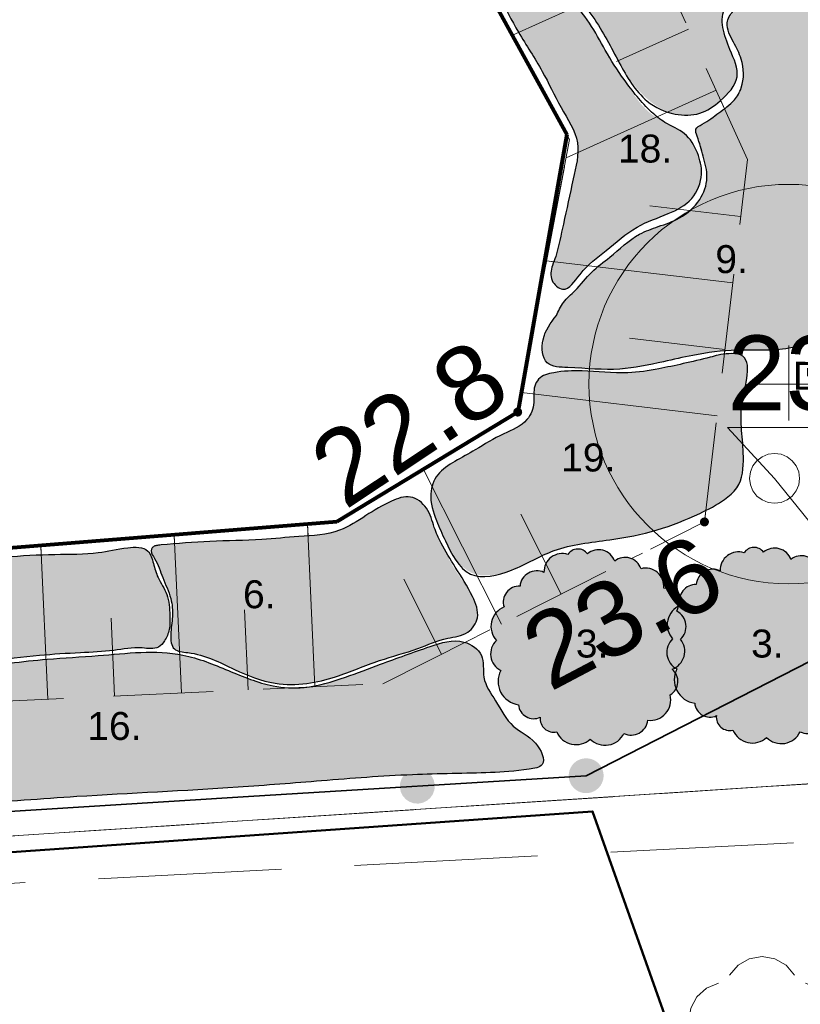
# Model space of a CAD drawing. Extents: x 5491059 to 5491327, y 5912942 to 5913063.
# Tile 36 of 49: x 5491224 to 5491232, y 5912983 to 5912992. Entities that reach past the tile are written whole.
import ezdxf

# ---------------------------------------------------------------- set-up
doc = ezdxf.new("R2010")
doc.units = 0
for name, pattern in [('ACAD_ISO10W100', [18, 12, -3, 0, -3]), ('DGN Style 3', [2.568211, 1.834436, -0.733774]), ('PRZER1-1', [1, 0.5, -0.5]), ('PRZER2-1', [1.5, 1, -0.5]), ('PRZER3-1', [2, 1.5, -0.5])]:
    doc.linetypes.add(name, pattern=pattern)
doc.layers.get('0').update_dxf_attribs({"linetype": 'CONTINUOUS'})
for name, color, linetype in [('AK_faszyna', 7, 'CONTINUOUS'), ('AK_pomocnicza', 7, 'CONTINUOUS'), ('AK_rośliny', 7, 'CONTINUOUS'), ('AK_wymiary', 7, 'CONTINUOUS')]:
    doc.layers.add(name, color=color, linetype=linetype)
for name, color, linetype, lineweight in [('GESBZO', 7, 'CONTINUOUS', 50), ('GESDZI', 7, 'CONTINUOUS', 18), ('GESKKL', 82, 'CONTINUOUS', 18), ('GESUZY', 96, 'CONTINUOUS', 18), ('GSLKOG', 7, 'CONTINUOUS', 35), ('GSPRDL', 96, 'CONTINUOUS', 18), ('GSPWPN', 7, 'CONTINUOUS', 13), ('GSPWPN_O', 7, 'CONTINUOUS', 13), ('GSSWWS', 141, 'CONTINUOUS', 18), ('GSSZSN', 7, 'CONTINUOUS', 18), ('GULKPR', 36, 'CONTINUOUS', 18), ('GUPIWZ', 7, 'CONTINUOUS', 18), ('GUPKSD', 36, 'CONTINUOUS', 18), ('GUPPRZ_O', 7, 'CONTINUOUS', 18)]:
    doc.layers.add(name, color=color, linetype=linetype, lineweight=lineweight)
doc.styles.add('Arial', font='arial.ttf')
doc.styles.get("Standard").update_dxf_attribs({"font": 'txt.shx'})
doc.linetypes.add('OGRODZENIE2', pattern='A,6.35,-2.54,[132,ltypeshp.shx,S=2.54,R=0,X=-2.54,Y=0],-2.54,25.4', length=36.83)

# ---------------------------------------------------------------- blocks, each defined once
blk = doc.blocks.new('D_GSPWPN1')
blk.add_hatch(color=0).paths.add_polyline_path([(-0.045, 0), (-0.043467, -0.011647), (-0.038971, -0.0225), (-0.03182, -0.03182), (-0.0225, -0.038971), (-0.011647, -0.043467), (0, -0.045), (0.011647, -0.043467), (0.0225, -0.038971), (0.03182, -0.03182), (0.038971, -0.0225), (0.043467, -0.011647), (0.045, 0), (0.043467, 0.011647), (0.038971, 0.0225), (0.03182, 0.03182), (0.0225, 0.038971), (0.011647, 0.043467), (0, 0.045), (-0.011647, 0.043467), (-0.0225, 0.038971), (-0.03182, 0.03182), (-0.038971, 0.0225), (-0.043467, 0.011647)])
blk = doc.blocks.new('D_GSPRDL1')
blk.add_hatch(color=0).paths.add_polyline_path([(0, -0.045), (0.013906, -0.042798), (0.02645, -0.036406), (0.036406, -0.02645), (0.042798, -0.013906), (0.045, 0), (0.042798, 0.013906), (0.036406, 0.02645), (0.02645, 0.036406), (0.013906, 0.042798), (0, 0.045), (-0.013906, 0.042798), (-0.02645, 0.036406), (-0.036406, 0.02645), (-0.042798, 0.013906), (-0.045, 0), (-0.042798, -0.013906), (-0.036406, -0.02645), (-0.02645, -0.036406), (-0.013906, -0.042798)])
at = {"color": 0}
for points in [[(-0.324277, 0.563333), (-0.240553, 0.662679), (-0.127956, 0.727494), (0, 0.75), (0.127956, 0.727494), (0.240553, 0.662679), (0.324277, 0.563333)], [(-0.635969, -0.134326), (-0.70458, -0.024001), (-0.731429, 0.103115), (-0.713292, 0.231763), (-0.652348, 0.346501), (-0.55591, 0.433559), (-0.435555, 0.482485)], [(0.435555, 0.482485), (0.55591, 0.433559), (0.652348, 0.346501), (0.713292, 0.231763), (0.731429, 0.103115), (0.70458, -0.024001), (0.635969, -0.134326)], [(-0.068773, -0.646351), (-0.194901, -0.677512), (-0.324092, -0.663766), (-0.440839, -0.606763), (-0.531129, -0.513345), (-0.584125, -0.394725), (-0.593465, -0.265141)], [(0.593465, -0.265141), (0.584125, -0.394725), (0.531129, -0.513345), (0.440839, -0.606763), (0.324092, -0.663766), (0.194901, -0.677512), (0.068773, -0.646351)]]:
    blk.add_lwpolyline(points, dxfattribs=at)
blk = doc.blocks.new('D_GUPKSD1_1')
at = {"color": 0}
blk.add_lwpolyline([(0, 0.25), (0.064705, 0.241481), (0.125, 0.216506), (0.176777, 0.176777), (0.216506, 0.125), (0.241481, 0.064705), (0.25, 0), (0.241481, -0.064705), (0.216506, -0.125), (0.176777, -0.176777), (0.125, -0.216506), (0.064705, -0.241481), (0, -0.25), (-0.064705, -0.241481), (-0.125, -0.216506), (-0.176777, -0.176777), (-0.216506, -0.125), (-0.241481, -0.064705), (-0.25, 0), (-0.241481, 0.064705), (-0.216506, 0.125), (-0.176777, 0.176777), (-0.125, 0.216506), (-0.064705, 0.241481)], close=True, dxfattribs=at)
blk = doc.blocks.new('D_GUPIWZ1_1')
at = {"color": 0}
blk.add_lwpolyline([(0, 0.25), (0.064705, 0.241481), (0.125, 0.216506), (0.176777, 0.176777), (0.216506, 0.125), (0.241481, 0.064705), (0.25, 0), (0.241481, -0.064705), (0.216506, -0.125), (0.176777, -0.176777), (0.125, -0.216506), (0.064705, -0.241481), (0, -0.25), (-0.064705, -0.241481), (-0.125, -0.216506), (-0.176777, -0.176777), (-0.216506, -0.125), (-0.241481, -0.064705), (-0.25, 0), (-0.241481, 0.064705), (-0.216506, 0.125), (-0.176777, 0.176777), (-0.125, 0.216506), (-0.064705, 0.241481)], close=True, dxfattribs=at)
blk = doc.blocks.new('D_KOLO')
blk.add_hatch(color=0).paths.add_polyline_path([(-0.175, 0), (-0.169037, -0.045293), (-0.151554, -0.0875), (-0.123744, -0.123744), (-0.0875, -0.151554), (-0.045293, -0.169037), (0, -0.175), (0.045293, -0.169037), (0.0875, -0.151554), (0.123744, -0.123744), (0.151554, -0.0875), (0.169037, -0.045293), (0.175, 0), (0.169037, 0.045293), (0.151554, 0.0875), (0.123744, 0.123744), (0.0875, 0.151554), (0.045293, 0.169037), (0, 0.175), (-0.045293, 0.169037), (-0.0875, 0.151554), (-0.123744, 0.123744), (-0.151554, 0.0875), (-0.169037, 0.045293)])
blk = doc.blocks.new('D_GSLKOG1')
blk.add_hatch(color=0).paths.add_polyline_path([(-0.175, 0), (-0.169037, -0.045293), (-0.151554, -0.0875), (-0.123744, -0.123744), (-0.0875, -0.151554), (-0.045293, -0.169037), (0, -0.175), (0.045293, -0.169037), (0.0875, -0.151554), (0.123744, -0.123744), (0.151554, -0.0875), (0.169037, -0.045293), (0.175, 0), (0.169037, 0.045293), (0.151554, 0.0875), (0.123744, 0.123744), (0.0875, 0.151554), (0.045293, 0.169037), (0, 0.175), (-0.045293, 0.169037), (-0.0875, 0.151554), (-0.123744, 0.123744), (-0.151554, 0.0875), (-0.169037, 0.045293)])

msp = doc.modelspace()

# ---------------------------------------------------------------- hatches: boundary and pattern name
at = {"layer": 'AK_rośliny', "linetype": 'Continuous', "lineweight": -3, "true_color": 0xdfd1a7, "transparency": 33554534}
h = msp.add_hatch(color=9, dxfattribs=at)
h.dxf.hatch_style = 1
edge = h.paths.add_edge_path()
edge.add_spline(control_points=[(5491221.53951, 5913008.64768), (5491221.5151, 5913008.58663), (5491221.45428, 5913008.43445), (5491221.47738, 5913008.17622), (5491221.56894, 5913007.92979), (5491221.75026, 5913007.5752), (5491221.18584, 5913007.14122), (5491220.62587, 5913007.29514), (5491220.07573, 5913006.66459), (5491219.8462, 5913007.47398), (5491220.12586, 5913007.82966), (5491220.01398, 5913008.13306), (5491219.92684, 5913008.31275), (5491219.87909, 5913008.6274), (5491220.47431, 5913008.73195), (5491220.87888, 5913008.98147), (5491221.30912, 5913009.10463), (5491221.63821, 5913008.98396), (5491221.61978, 5913008.76764), (5491221.56243, 5913008.68658), (5491221.54533, 5913008.65756), (5491221.53951, 5913008.64768)], knot_values=[0, 0, 0, 0, 0.1957298, 0.487822, 0.7423891, 1.0042148, 1.5765264, 2.296683, 2.7478454, 3.3728459, 3.7885675, 4.0771477, 4.2528895, 4.4104912, 4.9362278, 5.583302, 5.9825404, 6.2512788, 6.4509279, 6.5174928, 6.551834, 6.551834, 6.551834, 6.551834], degree=3, periodic=0)
edge = h.paths.add_edge_path()
edge.add_spline(control_points=[(5491229.6571, 5912989.3828), (5491229.60888, 5912989.30588), (5491229.52534, 5912989.17266), (5491229.55008, 5912988.88261), (5491229.93216, 5912988.8834), (5491230.30025, 5912988.83646), (5491230.72712, 5912988.94262), (5491231.1044, 5912989.02746), (5491231.46431, 5912989.07166), (5491231.93622, 5912989.04566), (5491232.38759, 5912989.17431), (5491232.79757, 5912989.36106), (5491233.00841, 5912989.60081), (5491233.24913, 5912989.70106), (5491233.37001, 5912989.95134), (5491233.15801, 5912990.46103), (5491232.89833, 5912990.95976), (5491232.61594, 5912991.58614), (5491232.40515, 5912991.99577), (5491232.2783, 5912992.35483), (5491232.16164, 5912992.54276), (5491232.00976, 5912992.61104), (5491231.85777, 5912992.55131), (5491231.69304, 5912992.52938), (5491231.54569, 5912992.52935), (5491231.4289, 5912992.45087), (5491231.35842, 5912992.29941), (5491231.46174, 5912992.13187), (5491231.5417, 5912991.93262), (5491231.5646, 5912991.72169), (5491231.46063, 5912991.53649), (5491231.30226, 5912991.43345), (5491231.17782, 5912991.34746), (5491231.052, 5912991.27768), (5491231.10279, 5912991.12845), (5491231.14799, 5912990.97346), (5491231.21563, 5912990.74987), (5491231.10091, 5912990.52634), (5491230.90906, 5912990.36075), (5491230.67282, 5912990.3002), (5491230.43354, 5912990.17502), (5491230.22437, 5912990.00429), (5491230.00551, 5912989.82226), (5491229.86018, 5912989.63734), (5491229.71328, 5912989.51335), (5491229.67181, 5912989.41697), (5491229.6571, 5912989.3828)], knot_values=[0, 0, 0, 0, 0.2748015, 0.475959, 0.7089234, 1.2326035, 1.6732158, 1.9893353, 2.3999771, 2.7545203, 3.3993792, 3.786565, 4.084695, 4.3396116, 4.5404568, 4.8424783, 5.9013801, 6.2828951, 6.8966038, 7.2798718, 7.4298471, 7.5424248, 7.7470882, 7.888752, 8.0467479, 8.1770719, 8.2895862, 8.5110307, 8.7053392, 8.9526098, 9.1074679, 9.318565, 9.5003232, 9.5918612, 9.691485, 9.9025704, 10.1199421, 10.3487463, 10.6088838, 10.8607232, 11.0690172, 11.414709, 11.6686317, 11.9194716, 12.1206999, 12.2312744, 12.2312744, 12.2312744, 12.2312744], degree=3, periodic=0)
at = {"layer": 'AK_rośliny', "linetype": 'Continuous', "lineweight": -3, "true_color": 0xd9c0a9, "transparency": 33554534}
h = msp.add_hatch(color=9, dxfattribs=at)
h.dxf.hatch_style = 1
edge = h.paths.add_edge_path()
edge.add_spline(control_points=[(5491231.14599, 5912993.89379), (5491231.20848, 5912994.06212), (5491231.32889, 5912994.38651), (5491231.58008, 5912993.90103), (5491231.67229, 5912993.61297), (5491231.84068, 5912993.3349), (5491231.95102, 5912993.0938), (5491232.02809, 5912992.91175), (5491232.06981, 5912992.70734), (5491231.86042, 5912992.65246), (5491231.69733, 5912992.61649), (5491231.4954, 5912992.63139), (5491231.27858, 5912992.44023), (5491231.38964, 5912992.11289), (5491231.54585, 5912991.78815), (5491231.33417, 5912991.55743), (5491231.12112, 5912991.41077), (5491230.84022, 5912991.40305), (5491230.53696, 5912991.58468), (5491230.28221, 5912991.95237), (5491230.08003, 5912992.39406), (5491229.75068, 5912992.74674), (5491229.91057, 5912993.13279), (5491230.24582, 5912993.16364), (5491230.51564, 5912993.36202), (5491230.77325, 5912993.51017), (5491230.98328, 5912993.69636), (5491231.09146, 5912993.82763), (5491231.14599, 5912993.89379)], knot_values=[0, 0, 0, 0, 0.3860231, 0.7438842, 1.1084155, 1.4222003, 1.6902372, 1.893534, 2.0563838, 2.1928923, 2.4430638, 2.5951459, 2.7746466, 3.2021902, 3.4858359, 3.7784025, 4.0170872, 4.2655078, 4.566914, 5.0402621, 5.5722165, 6.0754783, 6.2976939, 6.6656007, 6.9747495, 7.3014759, 7.5543827, 7.811392, 7.811392, 7.811392, 7.811392], degree=3, periodic=0)
at = {"layer": 'AK_rośliny', "linetype": 'Continuous', "lineweight": -3, "true_color": 0x8690cb, "transparency": 33554534}
h = msp.add_hatch(color=153, dxfattribs=at)
h.dxf.hatch_style = 1
edge = h.paths.add_edge_path()
edge.add_spline(control_points=[(5491229.67234, 5912989.9973), (5491229.69819, 5912990.10572), (5491229.75998, 5912990.36492), (5491229.83365, 5912990.73789), (5491229.94026, 5912991.15466), (5491229.71014, 5912991.49628), (5491229.53867, 5912991.87252), (5491229.29832, 5912992.22738), (5491229.05428, 5912992.70214), (5491228.8351, 5912993.17839), (5491228.51371, 5912993.63359), (5491228.29561, 5912993.85323), (5491228.01716, 5912994.05477), (5491228.2721, 5912994.21667), (5491228.45127, 5912994.20695), (5491228.68896, 5912994.15899), (5491228.83544, 5912993.89834), (5491229.09761, 5912993.67517), (5491229.31588, 5912993.4233), (5491229.54502, 5912993.23166), (5491229.72317, 5912993.04821), (5491229.78507, 5912992.82758), (5491229.82196, 5912992.56499), (5491230.02063, 5912992.34439), (5491230.16573, 5912992.05008), (5491230.37151, 5912991.75517), (5491230.5372, 5912991.47259), (5491230.77573, 5912991.33021), (5491230.97783, 5912991.24689), (5491231.09813, 5912991.04415), (5491231.15579, 5912990.80938), (5491231.05292, 5912990.55047), (5491230.7799, 5912990.411), (5491230.46047, 5912990.30889), (5491230.18183, 5912990.05346), (5491229.94159, 5912989.88534), (5491229.77584, 5912989.61183), (5491229.60373, 5912989.75759), (5491229.62853, 5912989.89412), (5491229.66018, 5912989.96866), (5491229.67234, 5912989.9973)], knot_values=[0, 0, 0, 0, 0.3333636, 0.7969419, 1.1617564, 1.5520699, 1.9592978, 2.4184657, 2.8289504, 3.5586204, 4.0028962, 4.4489864, 4.5960881, 4.8294576, 4.9931468, 5.1654653, 5.5181542, 5.8172757, 6.2072341, 6.5093328, 6.7182516, 6.9582717, 7.1813329, 7.5008074, 7.8155717, 8.1654476, 8.5854471, 8.7650406, 8.9918324, 9.2233029, 9.4387726, 9.7031084, 9.9818349, 10.3236392, 10.7119596, 11.0658787, 11.2936746, 11.4305458, 11.5816094, 11.6758654, 11.6758654, 11.6758654, 11.6758654], degree=3, periodic=0)
at = {"layer": 'AK_rośliny', "linetype": 'Continuous', "lineweight": -3, "true_color": 0xf1e19b, "transparency": 33554534}
h = msp.add_hatch(color=41, dxfattribs=at)
h.dxf.hatch_style = 1
edge = h.paths.add_edge_path()
edge.add_spline(control_points=[(5491231.29889, 5912989.01137), (5491231.33259, 5912989.01716), (5491231.40485, 5912989.02958), (5491231.67782, 5912989.01713), (5491231.51484, 5912988.56999), (5491231.52997, 5912988.25852), (5491231.55993, 5912987.97894), (5491231.53722, 5912987.70675), (5491231.33294, 5912987.53413), (5491231.06316, 5912987.39728), (5491230.68102, 5912987.24306), (5491230.1887, 5912987.14812), (5491229.66675, 5912987.10321), (5491229.27366, 5912986.84107), (5491228.78611, 5912986.74988), (5491228.58558, 5912987.09786), (5491228.46727, 5912987.36604), (5491228.39231, 5912987.59726), (5491228.47369, 5912987.83339), (5491228.66694, 5912987.95059), (5491228.8925, 5912988.07584), (5491229.12525, 5912988.22185), (5491229.3863, 5912988.31859), (5491229.46858, 5912988.52942), (5491229.43997, 5912988.6751), (5491229.50914, 5912988.80198), (5491229.69418, 5912988.85063), (5491229.99044, 5912988.85917), (5491230.34549, 5912988.81363), (5491230.68274, 5912988.86621), (5491230.95619, 5912988.92726), (5491231.15478, 5912988.97271), (5491231.27184, 5912989.00411), (5491231.29889, 5912989.01137)], knot_values=[0, 0, 0, 0, 0.1047637, 0.2246142, 0.7224923, 0.9796548, 1.2444253, 1.5620052, 1.7337062, 2.0168847, 2.4744552, 2.9595172, 3.5268179, 3.9959598, 4.3982506, 4.8106833, 5.0338751, 5.307162, 5.5091528, 5.7275765, 5.9615501, 6.288162, 6.5613323, 6.7472017, 6.9113568, 6.9905651, 7.1549488, 7.4404246, 7.897522, 8.2119024, 8.4591612, 8.7387536, 8.8227628, 8.8227628, 8.8227628, 8.8227628], degree=3, periodic=0)
at = {"layer": 'AK_rośliny', "linetype": 'Continuous', "lineweight": -3, "true_color": 0xc6d1c5, "transparency": 33554534}
h = msp.add_hatch(color=9, dxfattribs=at)
h.dxf.hatch_style = 1
edge = h.paths.add_edge_path()
edge.add_spline(control_points=[(5491225.71986, 5912987.1093), (5491225.88253, 5912987.12352), (5491226.21809, 5912987.15285), (5491226.68042, 5912987.15384), (5491227.11036, 5912987.19905), (5491227.48244, 5912987.21344), (5491227.76983, 5912987.40533), (5491227.98732, 5912987.53986), (5491228.22036, 5912987.62359), (5491228.40225, 5912987.48335), (5491228.44416, 5912987.29366), (5491228.53751, 5912987.0972), (5491228.65043, 5912986.85516), (5491228.8281, 5912986.64408), (5491228.92244, 5912986.39223), (5491228.79274, 5912986.20085), (5491228.54761, 5912986.18183), (5491228.26774, 5912986.05208), (5491227.88176, 5912985.95601), (5491227.52477, 5912985.79782), (5491227.17379, 5912985.70873), (5491226.82062, 5912985.7064), (5491226.42511, 5912985.86488), (5491226.12801, 5912986.03131), (5491225.82534, 5912986.04151), (5491225.80767, 5912986.23131), (5491225.8413, 5912986.38843), (5491225.82474, 5912986.5912), (5491225.72942, 5912986.77537), (5491225.68575, 5912986.93878), (5491225.61158, 5912987.03303), (5491225.62798, 5912987.08383), (5491225.6578, 5912987.10286), (5491225.68976, 5912987.10623), (5491225.71117, 5912987.10842), (5491225.71986, 5912987.1093)], knot_values=[0, 0, 0, 0, 0.4899391, 1.0106352, 1.3819826, 1.7951178, 2.0952215, 2.3916347, 2.584126, 2.7800607, 2.9877014, 3.1581178, 3.4328562, 3.7811111, 3.9976755, 4.1732911, 4.3822992, 4.697367, 5.1000261, 5.5689579, 5.8660859, 6.1808566, 6.6119272, 7.1101598, 7.2489316, 7.3958263, 7.5793675, 7.7592912, 7.9846567, 8.1922824, 8.2777833, 8.3088892, 8.3396732, 8.3780693, 8.4043245, 8.4043245, 8.4043245, 8.4043245], degree=3, periodic=0)
at = {"layer": 'AK_rośliny', "linetype": 'Continuous', "lineweight": -3, "true_color": 0x55764c, "transparency": 33554534}
h = msp.add_hatch(color=87, dxfattribs=at)
h.dxf.hatch_style = 1
edge = h.paths.add_edge_path()
edge.add_spline(control_points=[(5491222.26193, 5912986.79465), (5491222.24816, 5912986.77044), (5491222.21501, 5912986.71218), (5491222.22014, 5912986.59999), (5491222.18864, 5912986.45688), (5491222.17343, 5912986.30464), (5491222.16183, 5912986.15637), (5491222.18452, 5912986.02029), (5491222.28234, 5912985.90637), (5491222.34671, 5912985.77904), (5491222.39876, 5912985.6396), (5491222.53894, 5912985.60665), (5491222.66234, 5912985.67286), (5491222.85983, 5912985.71483), (5491223.15385, 5912985.80272), (5491223.55783, 5912985.83822), (5491224.01046, 5912985.94779), (5491224.4683, 5912986.00372), (5491224.88514, 5912986.02942), (5491225.23237, 5912986.04334), (5491225.48201, 5912986.09602), (5491225.68053, 5912986.05469), (5491225.76461, 5912986.15808), (5491225.81126, 5912986.26576), (5491225.80623, 5912986.42744), (5491225.79882, 5912986.61386), (5491225.68401, 5912986.76839), (5491225.64546, 5912986.91764), (5491225.59478, 5912987.09245), (5491225.33882, 5912987.08686), (5491225.05362, 5912987.01154), (5491224.63106, 5912987.02172), (5491224.17837, 5912986.9916), (5491223.69823, 5912986.96354), (5491223.26489, 5912986.90948), (5491222.87817, 5912986.88112), (5491222.60482, 5912986.87104), (5491222.42063, 5912986.85526), (5491222.32266, 5912986.8389), (5491222.27749, 5912986.81185), (5491222.26721, 5912986.80049), (5491222.26193, 5912986.79465)], knot_values=[0, 0, 0, 0, 0.0821701, 0.1977968, 0.3257334, 0.5226155, 0.6552612, 0.7727346, 0.9242008, 1.0924652, 1.207976, 1.3464019, 1.4558333, 1.6230159, 1.9488366, 2.3755317, 2.8332939, 3.3445717, 3.7552535, 4.0900236, 4.3763773, 4.5405391, 4.6242367, 4.7492994, 4.8889418, 5.1033992, 5.294694, 5.4414461, 5.5785156, 5.7816082, 6.0800102, 6.514448, 7.01587, 7.4509849, 7.9544663, 8.325785, 8.6145427, 8.7731083, 8.8836616, 8.9058556, 8.9293633, 8.9293633, 8.9293633, 8.9293633], degree=3, periodic=0)
at = {"layer": 'AK_rośliny', "linetype": 'OGRODZENIE2', "lineweight": -3, "true_color": 0x6da56f, "transparency": 33554534}
h = msp.add_hatch(color=115, dxfattribs=at)
edge = h.paths.add_edge_path()
edge.add_arc((5491229.48155, 5912986.68169), 0.16906, 64.940351, 174.940351)
edge.add_arc((5491229.30619, 5912986.53638), 0.16037, 87.511802, 197.511802)
edge.add_arc((5491229.23283, 5912986.29348), 0.21029, 112.237293, 222.237293)
edge.add_arc((5491229.20323, 5912986.01722), 0.18466, 133.067048, 243.067048)
edge.add_arc((5491229.32907, 5912985.74336), 0.23625, 152.46213, 262.462129)
edge.add_arc((5491229.45056, 5912985.52235), 0.15305, 184.945169, 294.945169)
edge.add_arc((5491229.64862, 5912985.36913), 0.13429, 173.821072, 283.821073)
edge.add_arc((5491229.87461, 5912985.31968), 0.21013, 202.658861, 312.658861)
edge.add_arc((5491230.16544, 5912985.3117), 0.20859, 224.631988, 334.631987)
edge.add_arc((5491230.42765, 5912985.37135), 0.16626, 243.674375, 353.674375)
edge.add_arc((5491230.61607, 5912985.55858), 0.20685, 263.568846, 373.568846)
edge.add_arc((5491230.73662, 5912985.74243), 0.15746, 300.75783, 410.75783)
edge.add_arc((5491230.77262, 5912986.04375), 0.19032, 289.527705, 399.527705)
edge.add_arc((5491230.80374, 5912986.29278), 0.17245, 312.130303, 422.130302)
edge.add_arc((5491230.73722, 5912986.51518), 0.16291, 334.571298, 444.571298)
edge.add_arc((5491230.57117, 5912986.69476), 0.18229, 354.522542, 464.522542)
edge.add_arc((5491230.36652, 5912986.81731), 0.16784, 18.737453, 128.737453)
edge.add_arc((5491230.09936, 5912986.88896), 0.17262, 20.081415, 130.081415)
edge.add_arc((5491229.8927, 5912986.94911), 0.11957, 36.984498, 146.984498)
edge.add_arc((5491229.73561, 5912986.84077), 0.18255, 71.86282, 181.86282)
h = msp.add_hatch(color=115, dxfattribs=at)
edge = h.paths.add_edge_path()
edge.add_arc((5491231.24615, 5912986.69787), 0.16906, 64.940351, 174.940351)
edge.add_arc((5491231.07078, 5912986.55256), 0.16037, 87.511802, 197.511802)
edge.add_arc((5491230.99743, 5912986.30965), 0.21029, 112.237293, 222.237293)
edge.add_arc((5491230.96783, 5912986.03339), 0.18466, 133.067048, 243.067048)
edge.add_arc((5491231.09367, 5912985.75954), 0.23625, 152.46213, 262.462129)
edge.add_arc((5491231.21516, 5912985.53853), 0.15305, 184.945169, 294.945169)
edge.add_arc((5491231.41321, 5912985.3853), 0.13429, 173.821072, 283.821073)
edge.add_arc((5491231.63921, 5912985.33585), 0.21013, 202.658861, 312.658861)
edge.add_arc((5491231.93004, 5912985.32787), 0.20859, 224.631988, 334.631987)
edge.add_arc((5491232.19225, 5912985.38752), 0.16626, 243.674375, 353.674375)
edge.add_arc((5491232.38067, 5912985.57476), 0.20685, 263.568846, 373.568846)
edge.add_arc((5491232.50122, 5912985.7586), 0.15746, 300.75783, 410.75783)
edge.add_arc((5491232.53722, 5912986.05993), 0.19032, 289.527705, 399.527705)
edge.add_arc((5491232.56833, 5912986.30895), 0.17245, 312.130303, 422.130302)
edge.add_arc((5491232.50182, 5912986.53135), 0.16291, 334.571298, 444.571298)
edge.add_arc((5491232.33577, 5912986.71094), 0.18229, 354.522542, 464.522542)
edge.add_arc((5491232.13111, 5912986.83348), 0.16784, 18.737453, 128.737453)
edge.add_arc((5491231.86396, 5912986.90513), 0.17262, 20.081415, 130.081415)
edge.add_arc((5491231.6573, 5912986.96528), 0.11957, 36.984498, 146.984498)
edge.add_arc((5491231.50021, 5912986.85695), 0.18255, 71.86282, 181.86282)
at = {"layer": 'AK_rośliny', "linetype": 'Continuous', "lineweight": -3, "true_color": 0x008e74, "transparency": 33554534}
h = msp.add_hatch(color=124, dxfattribs=at)
h.dxf.hatch_style = 1
edge = h.paths.add_edge_path()
edge.add_spline(control_points=[(5491222.36755, 5912984.9628), (5491222.34876, 5912984.92275), (5491222.31023, 5912984.84065), (5491222.28813, 5912984.70344), (5491222.29162, 5912984.56465), (5491222.40931, 5912984.39178), (5491222.67837, 5912984.48189), (5491222.94512, 5912984.44612), (5491223.33215, 5912984.48925), (5491223.9699, 5912984.52232), (5491225.06159, 5912984.60802), (5491226.23052, 5912984.65835), (5491227.35183, 5912984.74865), (5491228.18572, 5912984.81603), (5491228.90321, 5912984.82097), (5491229.3012, 5912984.84369), (5491229.60087, 5912984.89621), (5491229.46499, 5912985.18242), (5491229.21765, 5912985.2708), (5491229.08364, 5912985.54081), (5491228.92076, 5912985.75888), (5491228.97149, 5912986.02), (5491228.71177, 5912986.19197), (5491228.34765, 5912986.07192), (5491227.96464, 5912985.93482), (5491227.5506, 5912985.77507), (5491227.19218, 5912985.66407), (5491226.78151, 5912985.68846), (5491226.39106, 5912985.85294), (5491225.82742, 5912986.0841), (5491225.19866, 5912986.00116), (5491224.4997, 5912985.96704), (5491223.89793, 5912985.88658), (5491223.28902, 5912985.75069), (5491222.81338, 5912985.71267), (5491222.51155, 5912985.51407), (5491222.39797, 5912985.32357), (5491222.39203, 5912985.1721), (5491222.38645, 5912985.07781), (5491222.38108, 5912985.01694), (5491222.37269, 5912984.98336), (5491222.36755, 5912984.9628)], knot_values=[0, 0, 0, 0, 0.1321453, 0.2708734, 0.4127553, 0.5440954, 0.826684, 1.1163372, 1.3772406, 1.9807877, 3.0404078, 4.656496, 5.495163, 6.4073103, 7.1900936, 7.5772108, 7.7158776, 7.9394985, 8.2202468, 8.5292875, 8.7921829, 9.0132191, 9.2329155, 9.5743245, 10.1017402, 10.4774483, 10.903416, 11.2146288, 11.6876283, 12.1684372, 13.0175173, 13.5272816, 14.2803228, 14.8283893, 15.4080163, 15.6766306, 15.8802497, 16.0449706, 16.1242934, 16.1644842, 16.2279233, 16.2279233, 16.2279233, 16.2279233], degree=3, periodic=0)

# ---------------------------------------------------------------- linework, layer by layer
at = {"color": 251, "linetype": 'Continuous', "lineweight": 0, "true_color": 0x636466}
for p, q in [((5491228.58, 5912993.41, -0.02), (5491229.81, 5912991.17, -0.02)), ((5491231.32276, 5912991.56189, -0.02), (5491231.35077, 5912991.49984, -0.02)), ((5491229.81, 5912991.17, -0.02), (5491229.29, 5912988.44, -0.02)), ((5491229.57844, 5912989.95431, -0.02), (5491229.29, 5912988.44, -0.02)), ((5491229.65353, 5912989.94541, -0.02), (5491229.57844, 5912989.95431, -0.02)), ((5491231.36688, 5912989.08647, -0.02), (5491231.3589, 5912989.01912, -0.02)), ((5491229.29, 5912988.44, -0.02), (5491227.48, 5912987.34, -0.02)), ((5491229.29, 5912988.44, -0.02), (5491227.48, 5912987.34, -0.02)), ((5491231.17372, 5912987.45582, -0.02), (5491231.1624, 5912987.36024, -0.02)), ((5491227.48, 5912987.34, -0.02), (5491218.27, 5912986.6, -0.02)), ((5491227.48, 5912987.34, -0.02), (5491227.18516, 5912987.31631, -0.02)), ((5491227.18516, 5912987.31631, -0.02), (5491227.19049, 5912987.20072, -0.02)), ((5491225.84966, 5912987.20901, -0.02), (5491224.51415, 5912987.1017, -0.02)), ((5491225.85373, 5912987.12082, -0.02), (5491225.84966, 5912987.20901, -0.02)), ((5491224.51415, 5912987.1017, -0.02), (5491224.51835, 5912987.01077, -0.02)), ((5491230.53827, 5912987.02721, -0.02), (5491230.43601, 5912986.97576, -0.02)), ((5491229.01082, 5912986.25874, -0.02), (5491228.7479, 5912986.12646, -0.02)), ((5491204.74, 5912982.92, -0.02), (5491236.23, 5912984.98, -0.02))]:
    msp.add_line(p, q, dxfattribs=at)
at = {"color": 1, "linetype": 'DGN Style 3', "lineweight": 20}
msp.add_line((5491239.74732, 5912984.52792, 10.06), (5491203.03444, 5912982.6179, 10.06), dxfattribs=at)
at = {"layer": 'AK_faszyna', "color": 39, "linetype": 'ACAD_ISO10W100', "lineweight": 80, "true_color": 0x5a3624, "transparency": 33554559}
for p, q in [((5491228.58, 5912993.41, -0.02), (5491229.78276, 5912991.21962, -0.02)), ((5491229.78276, 5912991.21962, -0.02), (5491229.29, 5912988.44, -0.02)), ((5491229.29, 5912988.44, -0.02), (5491227.48, 5912987.34, -0.02)), ((5491227.48, 5912987.34, -0.02), (5491218.27, 5912986.6, -0.02))]:
    msp.add_line(p, q, dxfattribs=at)
at = {"layer": 'AK_pomocnicza', "linetype": 'Continuous', "lineweight": -3}
for points in [[(5491231.14599, 5912993.89379, -0.02), (5491231.34642, 5912994.2237, -0.02), (5491231.55417, 5912993.93231, -0.02), (5491231.69423, 5912993.59576, -0.02), (5491231.8425, 5912993.31922, -0.02), (5491231.95722, 5912993.07697, -0.02), (5491232.02866, 5912992.88664, -0.02), (5491232.03089, 5912992.72381, -0.02), (5491231.9075, 5912992.66541, -0.02), (5491231.66073, 5912992.62431, -0.02), (5491231.5092, 5912992.61134, -0.02), (5491231.3712, 5912992.49655, -0.02), (5491231.41553, 5912992.07131, -0.02), (5491231.48647, 5912991.79668, -0.02), (5491231.318, 5912991.55748, -0.02), (5491231.11407, 5912991.43345, -0.02), (5491230.86581, 5912991.42459, -0.02), (5491230.58623, 5912991.55579, -0.02), (5491230.30722, 5912991.93842, -0.02), (5491230.04122, 5912992.3991, -0.02), (5491229.81956, 5912992.85092, -0.02), (5491229.90822, 5912993.05468, -0.02), (5491230.24694, 5912993.19831, -0.02), (5491230.51408, 5912993.35389, -0.02), (5491230.7875, 5912993.53276, -0.02), (5491230.97737, 5912993.69983, -0.02), (5491231.14599, 5912993.89379, -0.02)], [(5491229.67234, 5912989.9973, -0.02), (5491229.74791, 5912990.32198, -0.02), (5491229.84616, 5912990.77503, -0.02), (5491229.88772, 5912991.13747, -0.02), (5491229.72524, 5912991.49236, -0.02), (5491229.53585, 5912991.85286, -0.02), (5491229.2978, 5912992.24551, -0.02), (5491229.10509, 5912992.60794, -0.02), (5491228.76838, 5912993.25528, -0.02), (5491228.51144, 5912993.61772, -0.02), (5491228.19027, 5912993.9273, -0.02), (5491228.09202, 5912994.03679, -0.02), (5491228.26268, 5912994.1877, -0.02), (5491228.45099, 5912994.20291, -0.02), (5491228.61724, 5912994.1576, -0.02), (5491228.85907, 5912993.90088, -0.02), (5491229.07067, 5912993.68945, -0.02), (5491229.34272, 5912993.41007, -0.02), (5491229.56566, 5912993.2062, -0.02), (5491229.70169, 5912993.04763, -0.02), (5491229.78104, 5912992.82111, -0.02), (5491229.83435, 5912992.60451, -0.02), (5491230.00816, 5912992.33646, -0.02), (5491230.16686, 5912992.06463, -0.02), (5491230.35579, 5912991.77015, -0.02), (5491230.63018, 5912991.44513, -0.02), (5491230.76434, 5912991.34165, -0.02), (5491230.96083, 5912991.22839, -0.02), (5491231.0893, 5912991.03584, -0.02), (5491231.13086, 5912990.82442, -0.02), (5491231.03262, 5912990.57902, -0.02), (5491230.79835, 5912990.428, -0.02), (5491230.48473, 5912990.29209, -0.02), (5491230.17489, 5912990.05801, -0.02), (5491229.91402, 5912989.81884, -0.02), (5491229.7402, 5912989.6716, -0.02), (5491229.6344, 5912989.75843, -0.02), (5491229.63818, 5912989.90945, -0.02), (5491229.67234, 5912989.9973, -0.02)], [(5491229.67749, 5912989.40663, -0.02), (5491229.54454, 5912989.16388, -0.02), (5491229.58553, 5912988.93446, -0.02), (5491229.79244, 5912988.88597, -0.02), (5491230.31354, 5912988.87065, -0.02), (5491230.75035, 5912988.94467, -0.02), (5491231.04411, 5912989.00848, -0.02), (5491231.48212, 5912989.05984, -0.02), (5491231.94326, 5912989.06973, -0.02), (5491232.46378, 5912989.22711, -0.02), (5491232.82198, 5912989.41174, -0.02), (5491233.04421, 5912989.5955, -0.02), (5491233.26645, 5912989.75119, -0.02), (5491233.32892, 5912989.94994, -0.02), (5491233.2586, 5912990.24366, -0.02), (5491232.80511, 5912991.20055, -0.02), (5491232.63139, 5912991.5374, -0.02), (5491232.38464, 5912992.10258, -0.02), (5491232.21705, 5912992.44673, -0.02), (5491232.13128, 5912992.55022, -0.02), (5491232.02608, 5912992.58417, -0.02), (5491231.85422, 5912992.5583, -0.02), (5491231.70047, 5912992.53566, -0.02), (5491231.5532, 5912992.51949, -0.02), (5491231.448, 5912992.45643, -0.02), (5491231.38812, 5912992.33838, -0.02), (5491231.45124, 5912992.14434, -0.02), (5491231.52702, 5912991.97633, -0.02), (5491231.52892, 5912991.68782, -0.02), (5491231.45933, 5912991.56655, -0.02), (5491231.30558, 5912991.43718, -0.02), (5491231.13565, 5912991.32237, -0.02), (5491231.07415, 5912991.27225, -0.02), (5491231.08616, 5912991.20461, -0.02), (5491231.14799, 5912991.00278, -0.02), (5491231.18509, 5912990.7886, -0.02), (5491231.11244, 5912990.56962, -0.02), (5491230.91166, 5912990.38484, -0.02), (5491230.69711, 5912990.29816, -0.02), (5491230.51063, 5912990.22159, -0.02), (5491230.21137, 5912989.99111, -0.02), (5491230.03256, 5912989.84308, -0.02), (5491229.86396, 5912989.65676, -0.02), (5491229.74902, 5912989.53935, -0.02), (5491229.67749, 5912989.40663, -0.02)], [(5491231.29889, 5912989.01137, -0.02), (5491231.40274, 5912989.0252, -0.02), (5491231.52188, 5912989.01216, -0.02), (5491231.53603, 5912988.51448, -0.02), (5491231.5325, 5912988.25735, -0.02), (5491231.55013, 5912987.99316, -0.02), (5491231.48452, 5912987.68243, -0.02), (5491231.3604, 5912987.5638, -0.02), (5491231.11298, 5912987.42605, -0.02), (5491230.68641, 5912987.26049, -0.02), (5491230.21171, 5912987.16075, -0.02), (5491229.65476, 5912987.0529, -0.02), (5491229.22849, 5912986.85697, -0.02), (5491228.81693, 5912986.81799, -0.02), (5491228.56589, 5912987.15054, -0.02), (5491228.47609, 5912987.35487, -0.02), (5491228.41996, 5912987.62233, -0.02), (5491228.48904, 5912987.81214, -0.02), (5491228.66174, 5912987.94587, -0.02), (5491228.86466, 5912988.06235, -0.02), (5491229.14961, 5912988.22196, -0.02), (5491229.38276, 5912988.36432, -0.02), (5491229.45184, 5912988.53688, -0.02), (5491229.46047, 5912988.7008, -0.02), (5491229.49933, 5912988.76983, -0.02), (5491229.65044, 5912988.83454, -0.02), (5491229.9354, 5912988.85179, -0.02), (5491230.39211, 5912988.83313, -0.02), (5491230.70391, 5912988.87336, -0.02), (5491230.94569, 5912988.92513, -0.02), (5491231.21769, 5912988.98984, -0.02), (5491231.29889, 5912989.01137, -0.02)], [(5491225.71986, 5912987.1093, -0.02), (5491226.20848, 5912987.14523, -0.02), (5491226.72883, 5912987.16425, -0.02), (5491227.09899, 5912987.19384, -0.02), (5491227.50723, 5912987.25725, -0.02), (5491227.76952, 5912987.40308, -0.02), (5491228.02758, 5912987.54891, -0.02), (5491228.21584, 5912987.58906, -0.02), (5491228.3766, 5912987.47705, -0.02), (5491228.45486, 5912987.28472, -0.02), (5491228.52255, 5912987.12833, -0.02), (5491228.66468, 5912986.88763, -0.02), (5491228.83789, 5912986.59192, -0.02), (5491228.88662, 5912986.38091, -0.02), (5491228.78915, 5912986.23483, -0.02), (5491228.5888, 5912986.17531, -0.02), (5491228.29097, 5912986.07251, -0.02), (5491227.907, 5912985.95126, -0.02), (5491227.46676, 5912985.78976, -0.02), (5491227.17752, 5912985.72176, -0.02), (5491226.86275, 5912985.72388, -0.02), (5491226.45441, 5912985.86201, -0.02), (5491225.98595, 5912986.03167, -0.02), (5491225.85197, 5912986.0678, -0.02), (5491225.81581, 5912986.21017, -0.02), (5491225.83283, 5912986.39292, -0.02), (5491225.81584, 5912986.57204, -0.02), (5491225.73503, 5912986.78242, -0.02), (5491225.65421, 5912986.97367, -0.02), (5491225.62045, 5912987.05223, -0.02), (5491225.63092, 5912987.08152, -0.02), (5491225.65605, 5912987.0993, -0.02), (5491225.69374, 5912987.10662, -0.02), (5491225.71986, 5912987.1093, -0.02)], [(5491222.26193, 5912986.79465, -0.02), (5491222.22688, 5912986.72033, -0.02), (5491222.21515, 5912986.6053, -0.02), (5491222.1955, 5912986.47888, -0.02), (5491222.17215, 5912986.28339, -0.02), (5491222.16724, 5912986.15084, -0.02), (5491222.19118, 5912986.03583, -0.02), (5491222.27314, 5912985.90845, -0.02), (5491222.35206, 5912985.75984, -0.02), (5491222.40973, 5912985.65976, -0.02), (5491222.54329, 5912985.62336, -0.02), (5491222.64713, 5912985.64781, -0.02), (5491222.80736, 5912985.70525, -0.02), (5491223.12359, 5912985.78374, -0.02), (5491223.5455, 5912985.84743, -0.02), (5491223.99474, 5912985.93538, -0.02), (5491224.50164, 5912986.0021, -0.02), (5491224.91141, 5912986.0294, -0.02), (5491225.2453, 5912986.05366, -0.02), (5491225.53063, 5912986.07792, -0.02), (5491225.69454, 5912986.08702, -0.02), (5491225.75221, 5912986.14768, -0.02), (5491225.80078, 5912986.26293, -0.02), (5491225.80685, 5912986.40244, -0.02), (5491225.77649, 5912986.61474, -0.02), (5491225.68847, 5912986.78458, -0.02), (5491225.64294, 5912986.92409, -0.02), (5491225.58526, 5912987.04843, -0.02), (5491225.38493, 5912987.08179, -0.02), (5491225.0905, 5912987.03327, -0.02), (5491224.65644, 5912987.01507, -0.02), (5491224.15561, 5912986.99081, -0.02), (5491223.72155, 5912986.96048, -0.02), (5491223.22072, 5912986.90892, -0.02), (5491222.8504, 5912986.88163, -0.02), (5491222.56205, 5912986.86646, -0.02), (5491222.40421, 5912986.8513, -0.02), (5491222.29729, 5912986.82317, -0.02), (5491222.27856, 5912986.81126, -0.02), (5491222.26193, 5912986.79465, -0.02)], [(5491222.36755, 5912984.9628, -0.02), (5491222.31688, 5912984.84076, -0.02), (5491222.29255, 5912984.70418, -0.02), (5491222.30668, 5912984.563, -0.02), (5491222.3844, 5912984.45712, -0.02), (5491222.66698, 5912984.45712, -0.02), (5491222.95664, 5912984.45712, -0.02), (5491223.21694, 5912984.47485, -0.02), (5491223.81905, 5912984.51644, -0.02), (5491224.87622, 5912984.58852, -0.02), (5491226.48955, 5912984.68278, -0.02), (5491227.32579, 5912984.74659, -0.02), (5491228.23589, 5912984.80758, -0.02), (5491229.01836, 5912984.82976, -0.02), (5491229.40405, 5912984.86303, -0.02), (5491229.53446, 5912984.91016, -0.02), (5491229.46787, 5912985.12363, -0.02), (5491229.24589, 5912985.29552, -0.02), (5491229.06833, 5912985.54846, -0.02), (5491228.9518, 5912985.78412, -0.02), (5491228.92678, 5912986.00374, -0.02), (5491228.75198, 5912986.13681, -0.02), (5491228.41346, 5912986.09245, -0.02), (5491227.91679, 5912985.91502, -0.02), (5491227.5644, 5912985.78472, -0.02), (5491227.15097, 5912985.68214, -0.02), (5491226.8402, 5912985.69877, -0.02), (5491226.39254, 5912985.8515, -0.02), (5491225.93749, 5912986.00676, -0.02), (5491225.08842, 5912986.00121, -0.02), (5491224.57994, 5912985.96515, -0.02), (5491223.83354, 5912985.86535, -0.02), (5491223.29474, 5912985.76496, -0.02), (5491222.72869, 5912985.64763, -0.02), (5491222.5095, 5912985.48495, -0.02), (5491222.40961, 5912985.30751, -0.02), (5491222.39019, 5912985.14394, -0.02), (5491222.38517, 5912985.06478, -0.02), (5491222.38096, 5912985.02481, -0.02), (5491222.36755, 5912984.9628, -0.02)]]:
    msp.add_spline(points, degree=3, dxfattribs=at)
at = {"layer": 'AK_rośliny', "linetype": 'Continuous', "lineweight": -3, "elevation": -0.02}
for points in [[(5491229.55316, 5912986.83484, 0.5205671), (5491229.31315, 5912986.6966, 0.5205671), (5491229.15325, 5912986.48813, 0.5205671), (5491229.07714, 5912986.15212, 0.5205671), (5491229.11959, 5912985.85259, 0.5205671), (5491229.29808, 5912985.50916, 0.5205671), (5491229.51511, 5912985.38358, 0.5205671), (5491229.6807, 5912985.23873, 0.5205671), (5491230.017, 5912985.16515, 0.5205671), (5491230.35392, 5912985.22233, 0.5205671), (5491230.5929, 5912985.35303, 0.5205671), (5491230.81715, 5912985.60711, 0.5205671), (5491230.83624, 5912985.86438, 0.5205671), (5491230.91942, 5912986.16489, 0.5205671), (5491230.88435, 5912986.44522, 0.5205671), (5491230.75263, 5912986.67736, 0.5205671), (5491230.52546, 5912986.87122, 0.5205671), (5491230.26149, 5912986.94823, 0.5205671), (5491229.98821, 5912987.02104, 0.5205671), (5491229.79244, 5912987.01425, 0.5205671), (5491229.55316, 5912986.83484, 0.5205671)], [(5491231.31775, 5912986.85101, 0.5205671), (5491231.07775, 5912986.71278, 0.5205671), (5491230.91784, 5912986.5043, 0.5205671), (5491230.84174, 5912986.1683, 0.5205671), (5491230.88419, 5912985.86877, 0.5205671), (5491231.06268, 5912985.52533, 0.5205671), (5491231.27971, 5912985.39976, 0.5205671), (5491231.44529, 5912985.2549, 0.5205671), (5491231.7816, 5912985.18132, 0.5205671), (5491232.11852, 5912985.2385, 0.5205671), (5491232.3575, 5912985.3692, 0.5205671), (5491232.58175, 5912985.62329, 0.5205671), (5491232.60083, 5912985.88055, 0.5205671), (5491232.68402, 5912986.18106, 0.5205671), (5491232.64895, 5912986.4614, 0.5205671), (5491232.51723, 5912986.69354, 0.5205671), (5491232.29006, 5912986.8874, 0.5205671), (5491232.02609, 5912986.9644, 0.5205671), (5491231.75281, 5912987.03721, 0.5205671), (5491231.55704, 5912987.03043, 0.5205671), (5491231.31775, 5912986.85101, 0.5205671)]]:
    msp.add_lwpolyline(points, format="xyb", dxfattribs=at)
at = {"layer": 'AK_wymiary', "color": 18, "linetype": 'Continuous', "lineweight": 20, "true_color": 0x000000}
for p, q in [((5491232.00352, 5912989.1072, -0.02), (5491232.00352, 5912988.3572, -0.02)), ((5491231.63397, 5912988.72094, -0.02), (5491232.38397, 5912988.72094, -0.02))]:
    msp.add_line(p, q, dxfattribs=at)
msp.add_circle((5491232.00352, 5912988.72094, -0.02), 2, dxfattribs=at)
at = {"layer": 'GESBZO', "color": 252, "linetype": 'Continuous', "lineweight": 50, "true_color": 0x939598, "elevation": 10.18}
msp.add_lwpolyline([(5491231.41, 5912980.57), (5491228.7, 5912979.26), (5491207.02, 5912977.73), (5491205.91, 5912982.75), (5491230.04, 5912984.44)], close=True, dxfattribs=at)
at = {"layer": 'GESDZI', "color": 252, "linetype": 'Continuous', "lineweight": 18, "true_color": 0x939598, "elevation": 10.22}
msp.add_lwpolyline([(5491234.92, 5912987.71), (5491222.72, 5913013.04), (5491195.8, 5912999.17), (5491198.54, 5912994.11), (5491204.74, 5912982.92), (5491236.23, 5912984.98)], close=True, dxfattribs=at)
at = {"layer": 'GESDZI', "color": 252, "linetype": 'Continuous', "lineweight": 13, "true_color": 0x939598, "elevation": 10.22, "flags": 128}
msp.add_lwpolyline([(5491245.88014, 5912969.79957), (5491238.39, 5912985.1), (5491236.23, 5912984.98), (5491204.74, 5912982.92), (5491191.11, 5912982.06), (5491193.3213, 5912961.08015)], dxfattribs=at)
at = {"layer": 'GESKKL', "color": 252, "linetype": 'PRZER3-1', "lineweight": 13, "true_color": 0x939598, "elevation": 10.06}
msp.add_lwpolyline([(5491245.88014, 5912969.79957), (5491238.39, 5912985.1), (5491236.23, 5912984.98), (5491204.74, 5912982.92), (5491191.11, 5912982.06), (5491193.3213, 5912961.08015)], dxfattribs=at)
at = {"layer": 'GESUZY', "color": 252, "linetype": 'PRZER1-1', "lineweight": 18, "true_color": 0x939598, "elevation": 10.08}
msp.add_lwpolyline([(5491234.92, 5912987.71), (5491222.72, 5913013.04), (5491195.8, 5912999.17), (5491198.54, 5912994.11), (5491204.74, 5912982.92), (5491236.23, 5912984.98)], close=True, dxfattribs=at)
at = {"layer": 'GESUZY', "color": 252, "linetype": 'PRZER1-1', "lineweight": 13, "true_color": 0x939598, "elevation": 10.08}
msp.add_lwpolyline([(5491245.88014, 5912969.79957), (5491238.39, 5912985.1), (5491236.23, 5912984.98), (5491204.74, 5912982.92), (5491191.11, 5912982.06), (5491193.3213, 5912961.08015)], dxfattribs=at)
at = {"layer": 'GSLKOG', "color": 252, "linetype": 'Continuous', "lineweight": 35, "true_color": 0x939598, "elevation": 10.18}
for points in [[(5491229.9755, 5912984.79827), (5491234.75, 5912987.24)], [(5491191.60845, 5912976.85074), (5491191.0275, 5912982.35632), (5491226.59455, 5912984.5886), (5491229.9755, 5912984.79827)]]:
    msp.add_lwpolyline(points, dxfattribs=at)
at = {"layer": 'GSSWWS', "color": 252, "linetype": 'Continuous', "lineweight": 18, "true_color": 0x939598, "elevation": 10.06}
msp.add_lwpolyline([(5491207.66, 5912988.8), (5491209.36, 5912988.05), (5491214.92, 5912987.7), (5491218.27, 5912986.6), (5491227.48, 5912987.34), (5491229.29, 5912988.44), (5491229.81, 5912991.17), (5491228.58, 5912993.41), (5491223.98, 5912998.65), (5491221.52, 5913001.15), (5491216.98, 5913002.52), (5491211.32, 5913000.97), (5491206.02, 5912997.8), (5491204.48, 5912996.04), (5491205.61, 5912992.1)], close=True, dxfattribs=at)
at = {"layer": 'GSSZSN', "color": 251, "linetype": 'PRZER2-1', "lineweight": 18, "true_color": 0x636466, "elevation": 10.06}
for points in [[(5491207.31, 5912987.84), (5491209.07, 5912986.94), (5491214.73, 5912986.69), (5491217.75, 5912985.25), (5491227.94, 5912985.72), (5491231.16, 5912987.34), (5491231.59, 5912990.97), (5491230.24, 5912993.96), (5491224.86, 5912998.84), (5491222.76, 5913002.47), (5491217.03, 5913003.7), (5491211.32, 5913002.67), (5491204.91, 5912998.73), (5491202.83, 5912996.12), (5491204.78, 5912991.64)], [(5491207.66, 5912988.8), (5491209.36, 5912988.05), (5491214.92, 5912987.7), (5491218.27, 5912986.6), (5491227.48, 5912987.34), (5491229.29, 5912988.44), (5491229.81, 5912991.17), (5491228.58, 5912993.41), (5491223.98, 5912998.65), (5491221.52, 5913001.15), (5491216.98, 5913002.52), (5491211.32, 5913000.97), (5491206.02, 5912997.8), (5491204.48, 5912996.04), (5491205.61, 5912992.1)]]:
    msp.add_lwpolyline(points, close=True, dxfattribs=at)
at = {"layer": 'GSSZSN', "color": 251, "linetype": 'Continuous', "lineweight": 18, "true_color": 0x636466, "elevation": 10.06}
for points in [[(5491229.23667, 5912992.21411), (5491230.72489, 5912992.88605)], [(5491231.0004, 5912992.27585), (5491230.28015, 5912991.95066)], [(5491229.77536, 5912990.98815), (5491231.27591, 5912991.66565)], [(5491231.52227, 5912990.39824), (5491230.61315, 5912990.50593)], [(5491231.44351, 5912989.73338), (5491229.57844, 5912989.95431)], [(5491231.36475, 5912989.06851), (5491230.4088, 5912989.18175)], [(5491231.286, 5912988.40364), (5491229.32727, 5912988.63567)], [(5491229.12637, 5912986.31687), (5491228.34665, 5912987.86669)], [(5491229.72446, 5912986.61777), (5491229.32254, 5912987.41665)], [(5491227.26024, 5912985.68865), (5491227.18516, 5912987.31631)], [(5491225.92263, 5912985.62695), (5491225.84966, 5912987.20901)], [(5491224.58502, 5912985.56526), (5491224.51415, 5912987.1017)], [(5491228.52829, 5912986.01597), (5491228.15048, 5912986.76692)], [(5491226.59143, 5912985.6578), (5491226.55442, 5912986.46023)], [(5491225.25382, 5912985.5961), (5491225.21787, 5912986.37573)]]:
    msp.add_lwpolyline(points, dxfattribs=at)
at = {"layer": 'GULKPR', "color": 252, "linetype": 'Continuous', "lineweight": 18, "true_color": 0x939598, "elevation": 10.14}
msp.add_lwpolyline([(5491234.59584, 5912984.39532), (5491231.86255, 5912987.77629)], dxfattribs=at)
at = {"layer": 'GUPPRZ_O', "color": 252, "linetype": 'Continuous', "lineweight": 13, "true_color": 0x939598, "elevation": 10.8, "flags": 128}
msp.add_lwpolyline([(5491231.86255, 5912987.77629), (5491231.39076, 5912988.28521), (5491233.91076, 5912988.28521)], dxfattribs=at)

# ---------------------------------------------------------------- block references
at = {"layer": 'GSLKOG', "color": 252, "linetype": 'Continuous', "lineweight": 35, "true_color": 0x939598}
for name, p, rotation in [('D_GSLKOG1', (5491229.9755, 5912984.79827, 10.18), 27.08567086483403), ('D_GSLKOG1', (5491229.9755, 5912984.79827, 10.18), 3.548681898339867), ('D_KOLO', (5491228.28502, 5912984.69344, 10.18), 3.548681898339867), ('D_KOLO', (5491228.28502, 5912984.69344, 10.18), 3.548681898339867)]:
    msp.add_blockref(name, p, dxfattribs=dict(at, rotation=rotation))
at = {"layer": 'GSPRDL', "color": 252, "linetype": 'Continuous', "lineweight": 18, "true_color": 0x939598}
msp.add_blockref('D_GSPRDL1', (5491231.73664, 5912982.23773, 10.12), dxfattribs=at)
at = {"layer": 'GSPWPN', "color": 252, "linetype": 'Continuous', "lineweight": 13, "true_color": 0x939598}
for p in [(5491229.29, 5912988.44, 10.08), (5491231.16, 5912987.34, 10.08)]:
    msp.add_blockref('D_GSPWPN1', p, dxfattribs=at)
at = {"layer": 'GUPIWZ', "color": 252, "linetype": 'Continuous', "lineweight": 18, "true_color": 0x939598}
msp.add_blockref('D_GUPIWZ1_1', (5491231.86255, 5912987.77629, 10.18), dxfattribs=at)
at = {"layer": 'GUPKSD', "color": 252, "linetype": 'Continuous', "lineweight": 18, "true_color": 0x939598}
msp.add_blockref('D_GUPKSD1_1', (5491231.86255, 5912987.77629, 10.16), dxfattribs=at)

# ---------------------------------------------------------------- texts
at = {"layer": 'AK_rośliny', "linetype": 'Continuous', "lineweight": -3, "char_height": 0.28, "attachment_point": 1}
for s, width, gutter_width, insert in [('{\\fArial|b0|i0|c238|p34;       18. }', 1.6045325, 1.18226, (5491229.53264, 5912991.21962, -0.02)), ('{\\fArial|b0|i0|c238|p34;9. }', 1.6045325, 1.18226, (5491231.26866, 5912990.11233, -0.02)), ('{\\fArial|b0|i0|c238|p34;D4. }', 1.3019484, 0.95931, (5491232.04513, 5912988.94364, -0.02)), ('{\\fArial|b0|i0|c238|p34;19. }', 1.6045325, 1.18226, (5491229.72514, 5912988.12539, -10.08)), ('{\\fArial|b0|i0|c238|p34;6. }', 1.6045325, 1.18226, (5491226.53916, 5912986.75565, -0.02)), ('{\\fArial|b0|i0|c238|p34;3.}', 2.4022266, 1.77002, (5491229.8723, 5912986.26189, -0.02)), ('{\\fArial|b0|i0|c238|p34;3.}', 2.4022266, 1.77002, (5491231.62711, 5912986.26189, -0.02)), ('{\\fArial|b0|i0|c238|p34;16. }', 1.6045325, 1.18226, (5491224.97931, 5912985.43662, -0.02))]:
    msp.add_mtext_dynamic_manual_height_columns(s, width=width, gutter_width=gutter_width, heights=[0], dxfattribs=dict(at, insert=insert))
at = {"layer": 'GSPWPN_O', "color": 251, "linetype": 'Continuous', "lineweight": 0, "true_color": 0x636466, "style": 'Arial'}
for s, rotation, p in [('22.8', 33.626842, (5491227.56041, 5912987.45384)), ('23.6', 27.862517, (5491229.6122, 5912985.63396))]:
    msp.add_text(s, height=0.75, rotation=rotation, dxfattribs=at).set_placement(p)
at = {"layer": 'GUPPRZ_O', "color": 251, "linetype": 'Continuous', "lineweight": 0, "true_color": 0x636466, "style": 'Arial'}
msp.add_text('23.81', height=0.75, dxfattribs=at).set_placement((5491231.39076, 5912988.45771))

doc.saveas('drawing.dxf')
